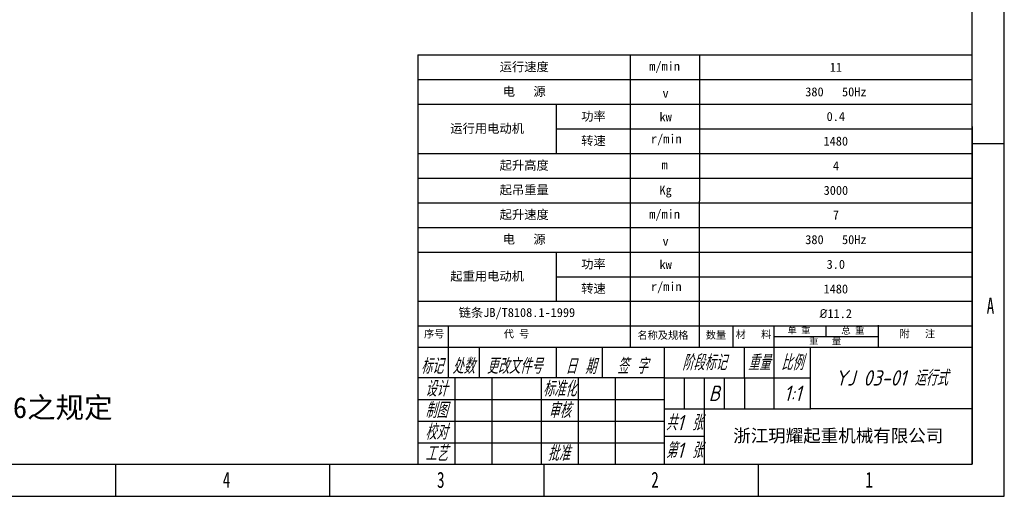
# Model space of a CAD drawing. Header units: millimetres. Extents: x -241 to 2698, y 66 to 2144.
# Tile 34 of 45: x 1180 to 2698, y 66 to 801. Entities that reach past the tile are written whole.
import ezdxf

# ---------------------------------------------------------------- set-up
doc = ezdxf.new("R2010")
doc.units = ezdxf.units.MM
doc.styles.add('标准样式', font='gbeitc.shx', dxfattribs={"height": 50, "bigfont": 'gbcbig.shx'})
doc.styles.add('样式 1', font='SimSun.ttf', dxfattribs={"width": 0.7, "height": 2.5})

# ---------------------------------------------------------------- blocks, each defined once
blk = doc.blocks.new('图框')
at = {"lineweight": -3}
for p, q in [((2267.3, 0), (2267.3, 1603.2)), ((2229.1, 38.2), (2229.1, 1565)), ((1569.7, 525.1), (1569.7, 38.2)), ((1569.7, 525.1), (2229.1, 525.1)), ((1822.9, 177.4), (1822.9, 525.1)), ((1904.6, 177.4), (1905.1, 525.1)), ((1569.7, 495.7), (2229.1, 495.7)), ((1569.7, 466.4), (2229.1, 466.4)), ((1734.6, 407.8), (1734.6, 466.1)), ((1734.6, 437.1), (2229.1, 437.1)), ((2229.1, 439.8), (2229.1, 38.2)), ((2229.1, 419.9), (2267.3, 419.9)), ((1569.7, 407.8), (2229.1, 407.8)), ((1569.7, 407.8), (2229.1, 407.8)), ((1569.7, 378.5), (2229.1, 378.5)), ((1569.7, 349.2), (2229.1, 349.2)), ((1569.7, 319.9), (2229.1, 319.9)), ((1569.7, 290.6), (2229.1, 290.6)), ((1734.6, 232), (1734.6, 290.3)), ((1734.6, 261.3), (2229.1, 261.3)), ((1569.7, 232), (2229.1, 232)), ((1569.7, 202.7), (2229.1, 202.7)), ((1569.7, 202.7), (2229.1, 202.7)), ((1606.4, 140.8), (1606.4, 202.7)), ((1944.7, 177.4), (1944.7, 202.7)), ((1993.5, 177.4), (1993.5, 202.7)), ((2055.5, 190), (2055.5, 202.7)), ((2117.5, 177.4), (2117.5, 203.7)), ((1993.5, 190), (2117.5, 190)), ((1569.7, 177.4), (2229.1, 177.4)), ((1643, 140.8), (1643, 177.4)), ((1734.6, 140.8), (1734.6, 177.4)), ((1789.6, 140.8), (1789.6, 177.4)), ((1862.9, 177.4), (1862.9, 38.2)), ((1958.2, 140.8), (1958.2, 177.4)), ((1993, 177.4), (1993, 104.1)), ((2036.9, 104.1), (2036.9, 177.4)), ((1862.9, 140.8), (1569.7, 140.8)), ((1613.7, 140.8), (1613.7, 38.2)), ((1657.7, 140.8), (1657.7, 38.2)), ((1716.3, 140.8), (1716.3, 38.2)), ((1760.3, 140.8), (1760.3, 38.2)), ((1804.3, 140.8), (1804.3, 38.2)), ((1862.9, 140.8), (2036.9, 140.8)), ((1886.7, 140.8), (1886.7, 104.1)), ((1910.5, 140.8), (1910.5, 104.1)), ((1934.3, 140.8), (1934.3, 104.1)), ((1958.2, 140.8), (1958.2, 104.1)), ((1569.7, 115.1), (1862.9, 115.1)), ((1862.9, 104.1), (2036.9, 104.1)), ((1910.5, 104.1), (1910.5, 38.2)), ((2229.1, 104.1), (2036.9, 104.1)), ((1569.7, 89.5), (1862.9, 89.5)), ((1910.5, 71.1), (1862.9, 71.1)), ((1569.7, 63.8), (1862.9, 63.8)), ((38.2, 38.2), (2229.1, 38.2)), ((1210, 38.2), (1210, 0)), ((1464.8, 38.2), (1464.8, 0)), ((1719.6, 38.2), (1719.6, 0)), ((1974.4, 38.2), (1974.4, 0)), ((0, 0), (2267.3, 0))]:
    blk.add_line(p, q, dxfattribs=at)
at = {"linetype": 'Continuous', "lineweight": -3, "style": '标准样式'}
for s, p in [('标记', (1573.3, 145.7)), ('处数', (1610.7, 145.7)), ('更改文件号', (1651.6, 145.7)), ('日 期', (1745.3, 145.4)), ('签 字', (1806.8, 145.7))]:
    blk.add_text(s, height=18.32, dxfattribs=at).set_placement(p)
at = {"lineweight": -3}
for s, insert, char_height, width, attachment_point in [('{\\fSimSun|b0|i0|c134|p2;运行速度}', (1696.3, 510.4), 10.708, 253.131, 5), ('{\\fSimSun|b0|i0|c134|p2;m/min}', (1845.1, 517), 10.708, 167.165, 1), ('{\\fSimSun|b0|i0|c134|p2;11}', (2067, 510.4), 10.708, 324.308, 5), ('{\\fSimSun|b0|i0|c134|p2;电   源}', (1696.3, 481.1), 10.708, 253.131, 5), ('{\\fSimSun|b0|i0|c134|p2;v}', (1860.8, 484.9), 10.708, 167.165, 1), ('{\\fSimSun|b0|i0|c134|p2;380   50Hz}', (2067, 481.1), 10.708, 324.355, 5), ('{\\fSimSun|b0|i0|c134|p2;功率}', (1778.7, 451.6), 10.708, 88.281, 5), ('{\\fSimSun|b0|i0|c134|p2;kw}', (1857.2, 456.8), 10.708, 167.165, 1), ('{\\fSimSun|b0|i0|c134|p2;0.4}', (2066.9, 451.8), 10.708, 324.401, 5), ('{\\fSimSun|b0|i0|c134|p2;运行用电动机}', (1652.2, 437.1), 10.708, 164.85, 5), ('{\\fSimSun|b0|i0|c134|p2;转速}', (1778.7, 422.5), 10.708, 88.281, 5), ('{\\fSimSun|b0|i0|c134|p2;r/min}', (1847.1, 430.7), 10.708, 167.165, 1), ('{\\fSimSun|b0|i0|c134|p2;1480}', (2066.9, 422.5), 10.708, 324.448, 5), ('{\\fSimSun|b0|i0|c134|p2;起升高度}', (1696.3, 393.2), 10.708, 253.131, 5), ('{\\fSimSun|b0|i0|c134|p2;4}', (2067.1, 393.2), 10.708, 324.029, 5), ('{\\fSimSun|b0|i0|c134|p2;m}', (1859.7, 399.8), 10.708, 167.165, 1), ('{\\fSimSun|b0|i0|c134|p2;起吊重量}', (1696.3, 363.9), 10.708, 253.131, 5), ('{\\fSimSun|b0|i0|c134|p2;Kg}', (1857.2, 369.7), 10.708, 167.165, 1), ('{\\fSimSun|b0|i0|c134|p2;3000}', (2067, 363.9), 10.708, 324.262, 5), ('{\\fSimSun|b0|i0|c134|p2;起升速度}', (1696.3, 334.6), 10.708, 253.131, 5), ('{\\fSimSun|b0|i0|c134|p2;m/min}', (1845.1, 341.1), 10.708, 167.165, 1), ('{\\fSimSun|b0|i0|c134|p2;7}', (2067, 334.6), 10.708, 324.308, 5), ('{\\fSimSun|b0|i0|c134|p2;电   源}', (1696.3, 305.3), 10.708, 253.131, 5), ('{\\fSimSun|b0|i0|c134|p2;v}', (1860.8, 309), 10.708, 167.165, 1), ('{\\fSimSun|b0|i0|c134|p2;380   50Hz}', (2067, 305.3), 10.708, 324.355, 5), ('{\\fSimSun|b0|i0|c134|p2;功率}', (1778.7, 275.8), 10.708, 88.281, 5), ('{\\fSimSun|b0|i0|c134|p2;kw}', (1857.2, 281), 10.708, 167.165, 1), ('{\\fSimSun|b0|i0|c134|p2;3.0}', (2066.9, 275.9), 10.708, 324.401, 5), ('{\\fSimSun|b0|i0|c134|p2;起重用电动机}', (1652.2, 261.3), 10.708, 164.85, 5), ('{\\fSimSun|b0|i0|c134|p2;转速}', (1778.7, 246.6), 10.708, 88.281, 5), ('{\\fSimSun|b0|i0|c134|p2;r/min}', (1847.1, 254.9), 10.708, 167.165, 1), ('{\\fSimSun|b0|i0|c134|p2;1480}', (2066.9, 246.6), 10.708, 324.448, 5), ('{\\fSimSun|b0|i0|c134|p2;链条JB/T8108.1-1999}', (1618.4, 224), 10.708, 167.165, 1), ('{\\fISOCPEUR|b0|i0|c134|p34;%%C\\fSimSun|b0|i0|c134|p2;11.2}', (2066.9, 217.3), 10.708, 324.494, 5), ('{\\fSimSun|b0|i0|c134|p2;单 重}', (2009.4, 201.4), 7.895, 42.378, 1), ('{\\fSimSun|b0|i0|c134|p2;总 重}', (2073.5, 201.1), 7.895, 42.378, 1), ('{\\fSimSun|b0|i0|c134|p2;附   注}', (2142.7, 197.9), 8.882, 66.855, 1), ('{\\fSimSun|b0|i0|c134|p2;序号}', (1577.1, 197.7), 8.882, 66.855, 1), ('{\\fSimSun|b0|i0|c134|p2;代 号}', (1672, 197.7), 8.882, 66.855, 1), ('{\\fSimSun|b0|i0|c134|p2;名称及规格}', (1831, 196.1), 8.882, 66.855, 1), ('{\\fSimSun|b0|i0|c134|p2;数量}', (1912.3, 196.3), 8.882, 66.855, 1), ('{\\fSimSun|b0|i0|c134|p2;材   料}', (1947.8, 197), 8.882, 66.855, 1), ('{\\fSimSun|b0|i0|c134|p2;重   量}', (2035.1, 188.7), 7.895, 67.905, 1), ('{\\fSimSun|b0|i0|c134|p2;1.制造、安装、检验使用等应符合JB/T 5317-2016之规定}', (360.4, 118), 24.838, 962.738, 1)]:
    blk.add_mtext(s, dxfattribs=dict(at, insert=insert, char_height=char_height, width=width, attachment_point=attachment_point))
for s, insert, char_height, width, attachment_point, style in [('{\\fSimSun|b0|i0|c134|p2;A}', (2246.3, 236.2), 19.085, 8.026, 1, '样式 1'), ('\\pt0;{\\C4;阶段标记}', (1910.5, 159.1), 18.322, 95.273, 5, '标准样式'), ('{\\C4;重量}', (1975.6, 159.1), 18.32, 34.811, 5, '标准样式'), ('{\\C4;比例}', (2015, 159.1), 18.32, 43.972, 5, '标准样式'), ('{\\C4;YJ 03-01 运行式}', (2133.1, 140.8), 18.322, 192.378, 5, '标准样式'), ('{\\C4;标准化}', (1738.3, 127.9), 18.32, 43.972, 5, '标准样式'), ('{\\C4;B}', (1922.4, 122.5), 18.32, 23.818, 5, '标准样式'), ('{\\C4;1:1}', (2015.6, 122.5), 18.32, 23.818, 5, '标准样式'), ('{\\C4;审核}', (1738.3, 102.3), 18.32, 43.972, 5, '标准样式'), ('{\\C4;共1 张}', (1886.7, 87.6), 18.32, 47.637, 5, '标准样式'), ('{\\C4;校对}', (1591.7, 76.6), 18.32, 43.972, 5, '标准样式'), ('{\\C4;第1 张}', (1886.7, 54.7), 18.32, 47.637, 5, '标准样式'), ('{\\fFangSong|b0|i0|c134|p49;\\C4;浙江玥耀起重机械有限公司}', (2069.8, 71.2), 15.268, 318.616, 5, '标准样式'), ('{\\C4;工艺}', (1591.7, 51), 18.32, 43.972, 5, '标准样式'), ('{\\fSimSun|b0|i0|c134|p2;4}', (1337.7, 29.2), 19.085, 9.325, 1, '样式 1'), ('{\\fSimSun|b0|i0|c134|p2;3}', (1592.5, 29.2), 19.085, 7.645, 1, '样式 1'), ('{\\fSimSun|b0|i0|c134|p2;2}', (1847.3, 29.2), 19.085, 9.325, 1, '样式 1'), ('{\\fSimSun|b0|i0|c134|p2;1}', (2102.1, 29.2), 19.085, 6.605, 1, '样式 1')]:
    blk.add_mtext(s, dxfattribs=dict(at, insert=insert, char_height=char_height, width=width, attachment_point=attachment_point, style=style))
at = {"color": 4, "lineweight": -3, "char_height": 18.32, "width": 43.972, "attachment_point": 5, "style": '标准样式'}
for s, insert in [('{\\C4;设计}', (1591.7, 127.9)), ('制图', (1591.7, 102.3)), ('批准', (1737.2, 51.2))]:
    blk.add_mtext(s, dxfattribs=dict(at, insert=insert))

msp = doc.modelspace()

# ---------------------------------------------------------------- block references
at = {"xscale": 1.296362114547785, "yscale": 1.296362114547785, "zscale": 1.296362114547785}
msp.add_blockref('图框', (-241.429, 65.58), dxfattribs=at)

doc.saveas('drawing.dxf')
